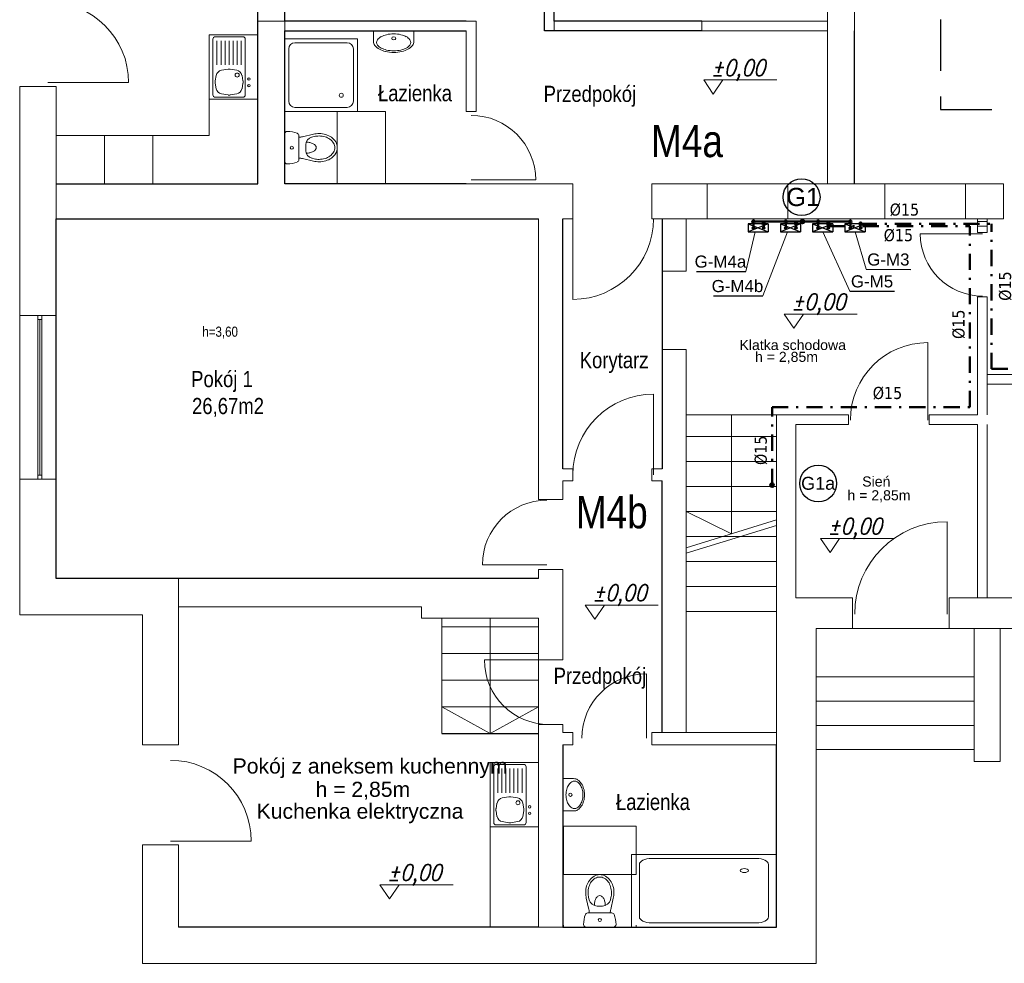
# Model space of a CAD drawing. Extents: x 33706 to 249013, y -74890 to 17912.
# Tile 47 of 175: x 99163 to 100383, y -26518 to -25349. Entities that reach past the tile are written whole.
import ezdxf
from ezdxf.enums import TextEntityAlignment as Align
from ezdxf.lldxf.tags import DXFTag

# ---------------------------------------------------------------- set-up
doc = ezdxf.new("R2010")
doc.units = 0
doc.header["$MEASUREMENT"] = 0
doc.linetypes.add('DASHDOT', pattern=[8.5, 4, -2, 0.5, -2])
doc.linetypes.add('DASHED', pattern=[19.05, 12.7, -6.35])
for name, color, linetype, lineweight in [('_konstrukcja', 96, 'Continuous', 20), ('_stolarka', 1, 'Continuous', 13), ('A-ARM', 1, 'Continuous', 15), ('inst-gaz-rury', 50, 'Continuous', 50), ('inst. - C.O. - opis', 2, 'Continuous', 9), ('urzadzenia', 6, 'Continuous', 15), ('wymiar', 3, 'Continuous', 13), ('WYMIARKI', 250, 'Continuous', 13)]:
    doc.layers.add(name, color=color, linetype=linetype, lineweight=lineweight)
for name, color, linetype in [('gaz', 1, 'Continuous'), ('Opisy', 2, 'Continuous'), ('urządzenia', 140, 'Continuous')]:
    doc.layers.add(name, color=color, linetype=linetype)
doc.styles.add('Arial narrow', font='ARIALN.TTF')
doc.styles.add('GENERATED_STYLE_1', font='ARIAL.TTF')
doc.styles.add('ROMANS', font='SIMPLEX.SHX', dxfattribs={"width": 0.85, "oblique": 15, "height": 16})
doc.styles.get("Standard").update_dxf_attribs({"font": 'ARIALN.TTF'})
tags = doc.linetypes.add('HIDDEN', pattern=[0.375, 0.25, -0.125]).pattern_tags.tags
tags[6:7] = [DXFTag(74, 4), DXFTag(75, 0), DXFTag(340, '0'), DXFTag(46, 1.0), DXFTag(50, 0.0), DXFTag(44, 0.0), DXFTag(45, 0.0)]
tags[4:5] = [DXFTag(74, 4), DXFTag(75, 0), DXFTag(340, '0'), DXFTag(46, 1.0), DXFTag(50, 0.0), DXFTag(44, 0.0), DXFTag(45, 0.0)]

msp = doc.modelspace()

# ---------------------------------------------------------------- hatches: boundary and pattern name
at = {"layer": 'inst-gaz-rury', "linetype": 'Continuous'}
h = msp.add_hatch(color=256, dxfattribs=at)
h.paths.add_polyline_path([(100072, -25600.6, 0.420252), (100073.5, -25599.1), (100072, -25599.1)])
h.paths.add_polyline_path([(100072, -25597.6, 0.408201), (100070.5, -25599.1), (100072, -25599.1)])
h.paths.add_polyline_path([(100072, -25599.1), (100070.5, -25599.1, 0.417728), (100072, -25600.6)])
for points in [[(100072, -25599.1), (100073.5, -25599.1, 0.409454), (100072, -25597.6, 0.001073), (100072, -25597.6)], [(100112, -25599.1), (100113.5, -25599.1, 0.409454), (100112, -25597.6, 0.001073), (100112, -25597.6)], [(100132.8, -25598.8), (100132.8, -25601, 0.409454), (100135, -25598.8, 0.001073), (100135, -25598.8)], [(100152, -25599.1), (100153.5, -25599.1, 0.409454), (100152, -25597.6, 0.001073), (100152, -25597.6)], [(100192, -25599.1), (100193.5, -25599.1, 0.409454), (100192, -25597.6, 0.001073), (100192, -25597.6)], [(100084.7, -25601.7), (100086.2, -25601.7, 0.409454), (100084.7, -25600.2, 0.001073), (100084.7, -25600.2)], [(100124.7, -25601.7), (100126.2, -25601.7, 0.409454), (100124.7, -25600.2, 0.001073), (100124.7, -25600.2)], [(100164.7, -25601.7), (100166.2, -25601.7, 0.409454), (100164.7, -25600.2, 0.001073), (100164.7, -25600.2)], [(100204.7, -25601.7), (100206.2, -25601.7, 0.409454), (100204.7, -25600.2, 0.001073), (100204.7, -25600.2)], [(100095.1, -25925.6), (100095.1, -25927.9, 0.409454), (100097.3, -25925.6, 0.001073), (100097.3, -25925.6)]]:
    msp.add_hatch(color=256, dxfattribs=at).paths.add_polyline_path(points)
h = msp.add_hatch(color=256, dxfattribs=at)
h.paths.add_polyline_path([(100112, -25600.6, 0.420252), (100113.5, -25599.1), (100112, -25599.1)])
h.paths.add_polyline_path([(100112, -25597.6, 0.408201), (100110.5, -25599.1), (100112, -25599.1)])
h.paths.add_polyline_path([(100112, -25599.1), (100110.5, -25599.1, 0.417728), (100112, -25600.6)])
h = msp.add_hatch(color=256, dxfattribs=at)
h.paths.add_polyline_path([(100130.5, -25598.8, 0.420252), (100132.8, -25601), (100132.8, -25598.8)])
h.paths.add_polyline_path([(100135, -25598.8, 0.408201), (100132.8, -25596.5), (100132.8, -25598.8)])
h.paths.add_polyline_path([(100132.8, -25598.8), (100132.8, -25596.5, 0.417728), (100130.5, -25598.8)])
h = msp.add_hatch(color=256, dxfattribs=at)
h.paths.add_polyline_path([(100152, -25600.6, 0.420252), (100153.5, -25599.1), (100152, -25599.1)])
h.paths.add_polyline_path([(100152, -25597.6, 0.408201), (100150.5, -25599.1), (100152, -25599.1)])
h.paths.add_polyline_path([(100152, -25599.1), (100150.5, -25599.1, 0.417728), (100152, -25600.6)])
h = msp.add_hatch(color=256, dxfattribs=at)
h.paths.add_polyline_path([(100192, -25600.6, 0.420252), (100193.5, -25599.1), (100192, -25599.1)])
h.paths.add_polyline_path([(100192, -25597.6, 0.408201), (100190.5, -25599.1), (100192, -25599.1)])
h.paths.add_polyline_path([(100192, -25599.1), (100190.5, -25599.1, 0.417728), (100192, -25600.6)])
h = msp.add_hatch(color=256, dxfattribs=at)
h.paths.add_polyline_path([(100084.7, -25603.2, 0.420252), (100086.2, -25601.7), (100084.7, -25601.7)])
h.paths.add_polyline_path([(100084.7, -25600.2, 0.408201), (100083.2, -25601.7), (100084.7, -25601.7)])
h.paths.add_polyline_path([(100084.7, -25601.7), (100083.2, -25601.7, 0.417728), (100084.7, -25603.2)])
h = msp.add_hatch(color=256, dxfattribs=at)
h.paths.add_polyline_path([(100124.7, -25603.2, 0.420252), (100126.2, -25601.7), (100124.7, -25601.7)])
h.paths.add_polyline_path([(100124.7, -25600.2, 0.408201), (100123.2, -25601.7), (100124.7, -25601.7)])
h.paths.add_polyline_path([(100124.7, -25601.7), (100123.2, -25601.7, 0.417728), (100124.7, -25603.2)])
h = msp.add_hatch(color=256, dxfattribs=at)
h.paths.add_polyline_path([(100164.7, -25603.2, 0.420252), (100166.2, -25601.7), (100164.7, -25601.7)])
h.paths.add_polyline_path([(100164.7, -25600.2, 0.408201), (100163.2, -25601.7), (100164.7, -25601.7)])
h.paths.add_polyline_path([(100164.7, -25601.7), (100163.2, -25601.7, 0.417728), (100164.7, -25603.2)])
h = msp.add_hatch(color=256, dxfattribs=at)
h.paths.add_polyline_path([(100204.7, -25603.2, 0.420252), (100206.2, -25601.7), (100204.7, -25601.7)])
h.paths.add_polyline_path([(100204.7, -25600.2, 0.408201), (100203.2, -25601.7), (100204.7, -25601.7)])
h.paths.add_polyline_path([(100204.7, -25601.7), (100203.2, -25601.7, 0.417728), (100204.7, -25603.2)])
h = msp.add_hatch(color=256, dxfattribs=at)
h.paths.add_polyline_path([(100092.8, -25925.6, 0.420252), (100095.1, -25927.9), (100095.1, -25925.6)])
h.paths.add_polyline_path([(100097.3, -25925.6, 0.408201), (100095.1, -25923.4), (100095.1, -25925.6)])
h.paths.add_polyline_path([(100095.1, -25925.6), (100095.1, -25923.4, 0.417728), (100092.8, -25925.6)])

# ---------------------------------------------------------------- linework, layer by layer
at = {"linetype": 'DASHED', "ltscale": 5}
for p, q in [((100303.8, -25062.8), (100303.8, -25459.9)), ((100303.8, -25459.9), (101441.4, -25459.9))]:
    msp.add_line(p, q, dxfattribs=at)
at = {"layer": '_konstrukcja', "ltscale": 50}
for p, q in [((100163.7, -25552.4), (100163.7, -25062.8)), ((100197.2, -25552.4), (100197.2, -25062.8)), ((99813.1, -25255.4), (99813.1, -25362.4)), ((99825.1, -25362.4), (99825.1, -25255.4)), ((99457.6, -25552.4), (99457.6, -25350.4)), ((99457.6, -25350.4), (99491.1, -25350.4)), ((99728.1, -25350.4), (99491.1, -25350.4)), ((99491.1, -25350.4), (99491.1, -25350.4)), ((99491.1, -25552.4), (99491.1, -25350.4)), ((99491.1, -25350.4), (99491.1, -25350.4)), ((99728.1, -25362.4), (99728.1, -25350.4)), ((99825.1, -25362.4), (99825.1, -25350.4)), ((99825.1, -25350.4), (100163.7, -25350.4)), ((100008.1, -25350.4), (100008.1, -25362.4)), ((99716.1, -25362.4), (99491.1, -25362.4)), ((99716.1, -25362.4), (99716.1, -25462.4)), ((99728.1, -25462.4), (99728.1, -25362.4)), ((99728.1, -25362.4), (99728.1, -25362.4)), ((99813.1, -25362.4), (99825.1, -25362.4)), ((100163.7, -25362.4), (99825.1, -25362.4)), ((99207.6, -25431.4), (99162.6, -25431.4)), ((99162.6, -25715.4), (99162.6, -25431.4)), ((99207.6, -25715.4), (99207.6, -25431.4)), ((99207.6, -25431.4), (99207.6, -25552.4)), ((99716.1, -25462.4), (99728.1, -25462.4)), ((99207.6, -25552.4), (99285.6, -25552.4)), ((99285.6, -25552.4), (99457.6, -25552.4)), ((99564.6, -25552.4), (99491.1, -25552.4)), ((99848.1, -25552.4), (99564.6, -25552.4)), ((99848.1, -25595.4), (99848.1, -25552.4)), ((99946.1, -25595.4), (99946.1, -25552.4)), ((100114.6, -25552.4), (99946.1, -25552.4)), ((100008.1, -25552.4), (100014.6, -25552.4)), ((100014.6, -25595.4), (100014.6, -25552.4)), ((100114.6, -25552.4), (100234.6, -25552.4)), ((100114.6, -25595.4), (100114.6, -25552.4)), ((100234.6, -25552.4), (100381.6, -25552.4)), ((100234.6, -25595.4), (100234.6, -25552.4)), ((100334.6, -25595.4), (100334.6, -25552.4)), ((100381.6, -25595.4), (100381.6, -25552.4)), ((99285.6, -25595.4), (99207.6, -25595.4)), ((99207.6, -25595.4), (99207.6, -25715.4)), ((99564.6, -25595.4), (99285.6, -25595.4)), ((99805.6, -25595.4), (99564.6, -25595.4)), ((99805.6, -25763.4), (99805.6, -25595.4)), ((99848.1, -25595.4), (99835.6, -25595.4)), ((99835.6, -25595.4), (99835.6, -25763.4)), ((99958.6, -25595.4), (99946.1, -25595.4)), ((99958.6, -25660.4), (99958.6, -25595.4)), ((99958.6, -25595.4), (100114.6, -25595.4)), ((99988.6, -25660.4), (99988.6, -25595.4)), ((100114.6, -25595.4), (100234.6, -25595.4)), ((100234.6, -25595.4), (100381.6, -25595.4)), ((100349.6, -25612.4), (100349.6, -25595.4)), ((100361.6, -25612.4), (100361.6, -25595.4)), ((100349.6, -25612.4), (100361.6, -25612.4)), ((99958.6, -25660.4), (99988.6, -25660.4)), ((100349.6, -25838.4), (100349.6, -25692.4)), ((100349.6, -25692.4), (100361.6, -25692.4)), ((100361.6, -25838.4), (100361.6, -25692.4)), ((99207.6, -25715.4), (99162.6, -25715.4)), ((99162.6, -25918.4), (99162.6, -25715.4)), ((99162.6, -25715.4), (99207.6, -25715.4)), ((99207.6, -25715.4), (99207.6, -25918.4)), ((99958.6, -25757.4), (99988.6, -25757.4)), ((99958.6, -25905.4), (99958.6, -25757.4)), ((99988.6, -26232.4), (99988.6, -25757.4)), ((99805.6, -25943.4), (99805.6, -25763.4)), ((99835.6, -25763.4), (99835.6, -25905.4)), ((100361.6, -25788.4), (100393.6, -25788.4)), ((100361.6, -25800.4), (100393.6, -25800.4)), ((100100.6, -25838.4), (99988.6, -25838.4)), ((100044.6, -25838.4), (100044.6, -25985.9)), ((100100.6, -26247.4), (100100.6, -25838.4)), ((100100.6, -25838.4), (100189.6, -25838.4)), ((100189.6, -25850.4), (100189.6, -25838.4)), ((100289.6, -25850.4), (100289.6, -25838.4)), ((100289.6, -25838.4), (100349.6, -25838.4)), ((100124.6, -26065.4), (100124.6, -25850.4)), ((100124.6, -25850.4), (100189.6, -25850.4)), ((100289.6, -25850.4), (100349.6, -25850.4)), ((100349.6, -26065.4), (100349.6, -25850.4)), ((100361.6, -26065.4), (100361.6, -25850.4)), ((99988.6, -25865.4), (100100.6, -25865.4)), ((99988.6, -25896.4), (100100.6, -25896.4)), ((99835.6, -25905.4), (99848.1, -25905.4)), ((99848.1, -25920.4), (99848.1, -25905.4)), ((99946.1, -25920.4), (99946.1, -25905.4)), ((99946.1, -25905.4), (99958.6, -25905.4)), ((99207.6, -25918.4), (99162.6, -25918.4)), ((99207.6, -25918.4), (99162.6, -25918.4)), ((99162.6, -26086.4), (99162.6, -25918.4)), ((99207.6, -25918.4), (99207.6, -26041.4)), ((99207.6, -26041.4), (99207.6, -25918.4)), ((99835.6, -25943.4), (99835.6, -25920.4)), ((99835.6, -25920.4), (99848.1, -25920.4)), ((99946.1, -25920.4), (99958.6, -25920.4)), ((99958.6, -25920.4), (99958.6, -26232.4)), ((99988.6, -25927.4), (100100.6, -25927.4)), ((99835.6, -25943.4), (99805.6, -25943.4)), ((99988.6, -25958.4), (100100.6, -25958.4)), ((100044.6, -25985.9), (99988.6, -25958.4)), ((100100.6, -25968.7), (99988.6, -26003.2)), ((100100.6, -25975.7), (99988.6, -26010.2)), ((99988.6, -25989.4), (100100.6, -25989.4)), ((99988.6, -26020.4), (100100.6, -26020.4)), ((99835.6, -26030.4), (99805.6, -26030.4)), ((99805.6, -26041.4), (99805.6, -26030.4)), ((99835.6, -26142.4), (99835.6, -26030.4)), ((99207.6, -26041.4), (99805.6, -26041.4)), ((99359.6, -26041.4), (99207.6, -26041.4)), ((99359.6, -26247.4), (99359.6, -26041.4)), ((99988.6, -26051.4), (100100.6, -26051.4)), ((100194.6, -26065.4), (100124.6, -26065.4)), ((100194.6, -26103.4), (100194.6, -26065.4)), ((100314.6, -26103.4), (100314.6, -26065.4)), ((100314.6, -26065.4), (100401.6, -26065.4)), ((99314.6, -26086.4), (99162.6, -26086.4)), ((99314.6, -26247.4), (99314.6, -26086.4)), ((99660.6, -26076.4), (99359.6, -26076.4)), ((99359.6, -26076.4), (99359.6, -26247.4)), ((99660.6, -26090.4), (99660.6, -26076.4)), ((99988.6, -26082.4), (100100.6, -26082.4)), ((99805.6, -26090.4), (99660.6, -26090.4)), ((99685.6, -26233.4), (99685.6, -26090.4)), ((99745.6, -26090.4), (99745.6, -26233.4)), ((99805.6, -26090.4), (99805.6, -26142.4)), ((99805.6, -26222.4), (99805.6, -26090.4)), ((99805.6, -26101.4), (99685.6, -26101.4)), ((99805.6, -26101.4), (99685.6, -26101.4)), ((100149.6, -26518.4), (100149.6, -26103.4)), ((100149.6, -26103.4), (100174.6, -26103.4)), ((100984.6, -26103.4), (100149.6, -26103.4)), ((100314.6, -26103.4), (100401.6, -26103.4)), ((100345.6, -26268.4), (100345.6, -26103.4)), ((100377.6, -26268.4), (100377.6, -26103.4)), ((99805.6, -26134.4), (99685.6, -26134.4)), ((99805.6, -26134.4), (99685.6, -26134.4)), ((99805.6, -26142.4), (99835.6, -26142.4)), ((99805.6, -26167.4), (99685.6, -26167.4)), ((99805.6, -26167.4), (99685.6, -26167.4)), ((100345.6, -26163.4), (100149.6, -26163.4)), ((100345.6, -26193.4), (100149.6, -26193.4)), ((99805.6, -26200.4), (99685.6, -26200.4)), ((99805.6, -26200.4), (99685.6, -26200.4)), ((99745.6, -26233.4), (99685.6, -26200.4)), ((99745.6, -26233.4), (99805.6, -26200.4)), ((99805.6, -26233.4), (99685.6, -26233.4)), ((99685.6, -26233.4), (99805.6, -26233.4)), ((99805.6, -26222.4), (99805.6, -26473.4)), ((99805.6, -26222.4), (99835.6, -26222.4)), ((99835.6, -26232.4), (99835.6, -26222.4)), ((99848.1, -26232.4), (99835.6, -26232.4)), ((99848.1, -26247.4), (99848.1, -26232.4)), ((99946.1, -26247.4), (99946.1, -26232.4)), ((100100.6, -26232.4), (99946.1, -26232.4)), ((100345.6, -26223.4), (100149.6, -26223.4)), ((99359.6, -26247.4), (99314.6, -26247.4)), ((99848.1, -26247.4), (99835.6, -26247.4)), ((99835.6, -26247.4), (99835.6, -26473.4)), ((100100.6, -26247.4), (99946.1, -26247.4)), ((100100.6, -26473.4), (100100.6, -26247.4)), ((100345.6, -26253.4), (100149.6, -26253.4)), ((100377.6, -26268.4), (100345.6, -26268.4)), ((99359.6, -26371.4), (99314.6, -26371.4)), ((99314.6, -26518.4), (99314.6, -26371.4)), ((99359.6, -26371.4), (99359.6, -26473.4)), ((99359.6, -26473.4), (99359.6, -26371.4)), ((99805.6, -26473.4), (99359.6, -26473.4)), ((99359.6, -26473.4), (99359.6, -26473.4)), ((100100.6, -26473.4), (99359.6, -26473.4)), ((99835.6, -26473.4), (100100.6, -26473.4)), ((100149.6, -26518.4), (99314.6, -26518.4))]:
    msp.add_line(p, q, dxfattribs=at)
at = {"layer": '_stolarka', "color": 0, "linetype": 'ByBlock', "ltscale": 50}
for p, q in [((100355.9, -25614.1), (100278.7, -25614.1)), ((100288, -25845), (100288, -25749)), ((100311.8, -26085.4), (100311.8, -25971)), ((99816, -26024.4), (99736, -26024.4)), ((99818.5, -26142.4), (99738.5, -26142.4)), ((99939.2, -26239.5), (99939.2, -26159.5))]:
    msp.add_line(p, q, dxfattribs=at)
at = {"layer": '_stolarka'}
for p, q in [((99185.1, -25918.4), (99185.1, -25715.4)), ((99185.1, -25715.4), (99190.1, -25715.4)), ((99190.1, -25720.4), (99185.1, -25720.4)), ((99185.1, -25720.4), (99187.6, -25720.4)), ((99187.6, -25720.4), (99187.6, -25913.4)), ((99190.1, -25715.4), (99190.1, -25918.4)), ((99190.1, -25913.4), (99190.1, -25715.4)), ((99190.1, -25715.4), (99190.1, -25720.4)), ((99185.1, -25918.4), (99185.1, -25913.4)), ((99185.1, -25913.4), (99190.1, -25913.4)), ((99190.1, -25918.4), (99185.1, -25918.4))]:
    msp.add_line(p, q, dxfattribs=at)
at = {"layer": '_stolarka', "color": 0, "linetype": 'ByBlock', "ltscale": 50}
for points in [[(99197.6, -25426.8), (99297.6, -25426.8)], [(99722.1, -25547.4), (99802.1, -25547.4)], [(99848.1, -25595.4), (99848.1, -25695.4)], [(99948.1, -25912.9), (99948.1, -25812.9)], [(99349.6, -26366.8), (99449.6, -26366.8)]]:
    msp.add_lwpolyline(points, dxfattribs=at)
for centre, radius, start, end in [((99197.6, -25426.8), 100, 0, 90), ((99722.1, -25547.4), 80, 0, 90), ((99848.1, -25595.4), 100, 270, 0), ((100355.9, -25614.1), 77.3, 180, 270), ((100288, -25845), 96, 90, 180), ((99948.1, -25912.9), 100, 90, 180), ((99816, -26024.4), 80, 90, 180), ((100311.8, -26085.4), 114.4, 90, 180), ((99818.5, -26142.4), 80, 180, 270), ((99939.2, -26239.5), 80, 90, 180), ((99349.6, -26366.8), 100, 0, 90)]:
    msp.add_arc(centre, radius, start, end, dxfattribs=at)
at = {"layer": 'A-ARM', "ltscale": 50}
for p, q in [((99457.6, -25552.4), (99457.6, -25350.4)), ((100163.7, -25552.4), (100163.7, -25350.4)), ((99397.6, -25492.4), (99397.6, -25367.4)), ((99207.6, -25492.4), (99397.6, -25492.4)), ((99267.6, -25492.4), (99207.6, -25492.4)), ((99207.6, -25492.4), (99207.6, -25552.4)), ((99327.6, -25492.4), (99267.6, -25492.4)), ((99267.6, -25492.4), (99267.6, -25552.4)), ((99267.6, -25552.4), (99267.6, -25492.4)), ((99327.6, -25552.4), (99327.6, -25492.4)), ((99207.6, -25552.4), (99267.6, -25552.4)), ((99207.6, -25552.4), (99457.6, -25552.4)), ((99267.6, -25552.4), (99327.6, -25552.4)), ((99805.6, -26349.4), (99745.6, -26349.4)), ((99745.6, -26349.4), (99745.6, -26473.4)), ((99805.6, -26473.4), (99805.6, -26349.4)), ((99745.6, -26473.4), (99805.6, -26473.4))]:
    msp.add_line(p, q, dxfattribs=at)
at = {"layer": 'A-ARM'}
for p, q in [((99397.6, -25447.4), (99397.6, -25367.4)), ((99397.6, -25367.4), (99457.6, -25367.4)), ((99457.6, -25367.4), (99457.6, -25447.4)), ((99402.1, -25372.9), (99402.1, -25441.9)), ((99439.1, -25369.9), (99405.1, -25369.9)), ((99407.1, -25404.9), (99407.1, -25374.9)), ((99412.1, -25404.9), (99412.1, -25374.9)), ((99417.1, -25404.9), (99417.1, -25374.9)), ((99422.1, -25374.9), (99422.1, -25404.9)), ((99427.1, -25374.9), (99427.1, -25404.9)), ((99432.1, -25374.9), (99432.1, -25404.9)), ((99437.1, -25374.9), (99437.1, -25404.9)), ((99442.1, -25372.9), (99442.1, -25441.9)), ((99412.6, -25411.4), (99420.8, -25410.1)), ((99423.4, -25410.1), (99431.6, -25411.4)), ((99430.2, -25411.2), (99430.2, -25411.2)), ((99404.9, -25424.7), (99406.1, -25417.9)), ((99406.1, -25434.3), (99404.9, -25427.5)), ((99438.1, -25417.9), (99439.3, -25424.7)), ((99439.3, -25427.5), (99438.1, -25434.3)), ((99420.8, -25442.1), (99412.6, -25440.8)), ((99431.6, -25440.8), (99423.4, -25442.1)), ((99457.6, -25447.4), (99397.6, -25447.4)), ((99439.1, -25444.9), (99405.1, -25444.9)), ((99745.6, -26349.4), (99745.6, -26269.4)), ((99745.6, -26269.4), (99805.6, -26269.4)), ((99805.6, -26269.4), (99805.6, -26349.4)), ((99750.1, -26274.9), (99750.1, -26343.9)), ((99787.1, -26271.9), (99753.1, -26271.9)), ((99755.1, -26306.9), (99755.1, -26276.9)), ((99760.1, -26306.9), (99760.1, -26276.9)), ((99765.1, -26306.9), (99765.1, -26276.9)), ((99770.1, -26276.9), (99770.1, -26306.9)), ((99775.1, -26276.9), (99775.1, -26306.9)), ((99780.1, -26276.9), (99780.1, -26306.9)), ((99785.1, -26276.9), (99785.1, -26306.9)), ((99790.1, -26274.9), (99790.1, -26343.9)), ((99760.6, -26313.4), (99768.8, -26312.1)), ((99771.4, -26312.1), (99779.6, -26313.4)), ((99778.2, -26313.2), (99778.2, -26313.2)), ((99752.9, -26326.7), (99754.1, -26319.9)), ((99754.1, -26336.3), (99752.9, -26329.5)), ((99786.1, -26319.9), (99787.3, -26326.7)), ((99787.3, -26329.5), (99786.1, -26336.3)), ((99768.8, -26344.1), (99760.6, -26342.8)), ((99779.6, -26342.8), (99771.4, -26344.1)), ((99805.6, -26349.4), (99745.6, -26349.4)), ((99787.1, -26346.9), (99753.1, -26346.9))]:
    msp.add_line(p, q, dxfattribs=at)
at = {"layer": 'A-ARM', "color": 0}
for p, q in [((99651.1, -25362.4), (99601.1, -25362.4)), ((99601.1, -25362.4), (99601.1, -25375.9)), ((99651.1, -25375.9), (99651.1, -25362.4)), ((99581.1, -25372.4), (99491.1, -25372.4)), ((99491.1, -25372.4), (99491.1, -25462.4)), ((99568.6, -25377.4), (99503.6, -25377.4)), ((99581.1, -25462.4), (99581.1, -25372.4)), ((99496.1, -25384.9), (99496.1, -25449.9)), ((99576.1, -25449.9), (99576.1, -25384.9)), ((99491.1, -25462.4), (99581.1, -25462.4)), ((99503.6, -25457.4), (99568.6, -25457.4)), ((99491.1, -25490.3), (99491.1, -25524.5)), ((99508.6, -25522.3), (99508.6, -25492.4)), ((99526.8, -25490.7), (99513, -25493.9)), ((99527.5, -25493.6), (99524.8, -25494.2)), ((99517.1, -25503.9), (99517.1, -25510.8)), ((99526.8, -25524.1), (99513, -25520.9)), ((99527.5, -25521.2), (99524.8, -25520.5)), ((99835.6, -26329.5), (99835.6, -26289.5)), ((99835.6, -26289.5), (99849.1, -26289.5)), ((99849.1, -26329.5), (99835.6, -26329.5)), ((99920.6, -26383.4), (100100.6, -26383.4)), ((99920.6, -26473.4), (99920.6, -26383.4)), ((99945.6, -26388.4), (100075.6, -26388.4)), ((100100.6, -26383.4), (100100.6, -26473.4)), ((99930.6, -26460.9), (99930.6, -26395.9)), ((100090.6, -26395.9), (100090.6, -26460.9)), ((99864.8, -26437.7), (99868, -26451.5)), ((99867.7, -26437), (99868.3, -26439.6)), ((99895.3, -26437), (99894.7, -26439.6)), ((99898.2, -26437.7), (99895, -26451.5)), ((99884.9, -26447.4), (99878.1, -26447.4)), ((99866.5, -26455.9), (99896.5, -26455.9)), ((99898.6, -26473.4), (99864.4, -26473.4)), ((100100.6, -26473.4), (99920.6, -26473.4)), ((100075.6, -26468.4), (99945.6, -26468.4))]:
    msp.add_line(p, q, dxfattribs=at)
at = {"layer": 'A-ARM', "color": 0, "linetype": 'HIDDEN', "ltscale": 50}
for points in [[(99491.1, -25462.4), (99493.6, -25462.4)], [(99491.1, -25462.4), (99491.1, -25464.9)], [(99491.1, -25552.4), (99493.6, -25552.4)], [(99836.5, -26473.4), (99836.5, -26470.9)], [(99839, -26473.4), (99836.5, -26473.4)], [(99926.5, -26473.4), (99924, -26473.4)], [(99926.5, -26473.4), (99926.5, -26470.9)]]:
    msp.add_lwpolyline(points, dxfattribs=at)
for points in [[(99556.1, -25462.4), (99616.1, -25462.4), (99616.1, -25552.4), (99556.1, -25552.4)], [(99926.5, -26408.4), (99926.5, -26348.4), (99836.5, -26348.4), (99836.5, -26408.4)]]:
    msp.add_lwpolyline(points, close=True, dxfattribs=at)
at = {"layer": 'A-ARM', "color": 0}
for points in [[(99517.7, -25500.5, -0.047502), (99522.3, -25501.1, -0.067446), (99526.3, -25502.5, -0.105232), (99529.3, -25505, -0.168531), (99530.1, -25507.4, -0.168531), (99529.3, -25509.7, -0.105232), (99526.3, -25512.2, -0.067446), (99522.3, -25513.7, -0.047502), (99517.7, -25514.2, -0.053598)], [(99526.8, -25490.7, -0.05824), (99533.6, -25489.9, -0.072039)], [(99533.6, -25489.9, -0.072039), (99541.9, -25491.1, -0.083339), (99548.9, -25494.5, -0.106661), (99554.2, -25500.3, -0.132138), (99556.1, -25507.4, -0.132138), (99554.2, -25514.4, -0.106661), (99548.9, -25520.3, -0.083339), (99541.9, -25523.7, -0.072039), (99533.6, -25524.9, -0.05824), (99526.8, -25524.1, -0.083339)], [(99533.6, -25492.9, -0.072039), (99541.1, -25494, -0.083339), (99547.1, -25496.9, -0.106661), (99551.6, -25501.8, -0.132138), (99553.1, -25507.4, -0.132138), (99551.6, -25512.9, -0.106661), (99547.1, -25517.8, -0.083339), (99541.1, -25520.8, -0.072039), (99533.6, -25521.9, -0.05824), (99527.5, -25521.2, -0.05824)], [(99527.5, -25493.6, -0.05824), (99533.6, -25492.9, -0.05824)], [(99849.1, -26289.5, -0.138474), (99854, -26290.9, -0.107069), (99858.6, -26295.4, -0.080452), (99861.5, -26301.6, -0.068264), (99862.6, -26309.5, -0.068264), (99861.5, -26317.5, -0.080452), (99858.6, -26323.7, -0.107069), (99854, -26328.2, -0.138474), (99849.1, -26329.5, -0.138474)], [(99899, -26430.9, 0.072039), (99897.8, -26422.5, 0.083339), (99894.4, -26415.6, 0.106661), (99888.6, -26410.3, 0.132138), (99881.5, -26408.4, 0.132138), (99874.4, -26410.3, 0.106661), (99868.6, -26415.6, 0.083339), (99865.2, -26422.5, 0.072039), (99864, -26430.9, 0.05824), (99864.8, -26437.7, 0.083339)], [(99896, -26430.9, 0.072039), (99894.9, -26423.4, 0.083339), (99892, -26417.3, 0.106661), (99887.1, -26412.9, 0.132138), (99881.5, -26411.4, 0.132138), (99875.9, -26412.9, 0.106661), (99871, -26417.3, 0.083339), (99868.1, -26423.4, 0.072039), (99867, -26430.9, 0.05824), (99867.7, -26437, 0.05824)], [(99888.3, -26446.8, 0.047502), (99887.8, -26442.1, 0.067446), (99886.3, -26438.2, 0.105232), (99883.8, -26435.2, 0.168531), (99881.5, -26434.3, 0.168531), (99879.2, -26435.2, 0.105232), (99876.7, -26438.2, 0.067446), (99875.2, -26442.1, 0.047502), (99874.7, -26446.8, 0.053598)], [(99895.3, -26437, 0.05824), (99896, -26430.9, 0.05824)], [(99898.2, -26437.7, 0.05824), (99899, -26430.9, 0.072039)]]:
    msp.add_lwpolyline(points, format="xyb", dxfattribs=at)
msp.add_lwpolyline([(99850.1, -26326.5, -0.138474), (99846.8, -26325.6, -0.107069), (99843, -26322, -0.080452), (99840.6, -26316.7, -0.068264), (99839.6, -26309.5, -0.068264), (99840.6, -26302.4, -0.080452), (99843, -26297.1, -0.107069), (99846.8, -26293.5, -0.138474), (99850.1, -26292.5, -0.138474), (99853.4, -26293.5, -0.107069), (99857.2, -26297.1, -0.080452), (99859.6, -26302.4, -0.068264), (99860.6, -26309.5, -0.068264), (99859.6, -26316.7, -0.080452), (99857.2, -26322, -0.107069), (99853.4, -26325.6, -0.138474)], format="xyb", close=True, dxfattribs=at)
at = {"layer": 'A-ARM'}
for centre, radius in [((99432.1, -25417.4), 2.5), ((99446.6, -25422.4), 1.5), ((99446.6, -25430.4), 1.5), ((99780.1, -26319.4), 2.5), ((99794.6, -26324.4), 1.5), ((99794.6, -26332.4), 1.5)]:
    msp.add_circle(centre, radius, dxfattribs=at)
at = {"layer": 'A-ARM', "color": 0}
for centre, radius in [((99561.1, -25442.4), 2.5), ((99499.9, -25507.4), 1.96), ((99845.1, -26309.5), 2), ((99881.5, -26464.6), 1.96)]:
    msp.add_circle(centre, radius, dxfattribs=at)
at = {"layer": 'A-ARM'}
for centre, radius, start, end in [((99405.1, -25372.9), 3, 90, 180), ((99439.1, -25372.9), 3, 0, 90), ((99414, -25419.3), 8, 99.4623, 169.6952), ((99422.1, -25418), 8, 80.5377, 99.4623), ((99428.8, -25419.1), 8, 80.5377, 80.5399), ((99430.2, -25419.3), 8, 10.3048, 80.5377), ((99412.7, -25426.1), 8, 169.6952, 190.3048), ((99431.5, -25426.1), 8, 349.6952, 10.3048), ((99414, -25432.9), 8, 190.3048, 260.5377), ((99430.2, -25432.9), 8, 279.4623, 349.6952), ((99405.1, -25441.9), 3, 180, 270), ((99422.1, -25434.3), 8, 260.5377, 279.4623), ((99439.1, -25441.9), 3, 270, 0), ((99753.1, -26274.9), 3, 90, 180), ((99787.1, -26274.9), 3, 0, 90), ((99762, -26321.3), 8, 99.4623, 169.6952), ((99770.1, -26320), 8, 80.5377, 99.4623), ((99776.8, -26321.1), 8, 80.5377, 80.5399), ((99778.2, -26321.3), 8, 10.3048, 80.5377), ((99760.7, -26328.1), 8, 169.6952, 190.3048), ((99779.5, -26328.1), 8, 349.6952, 10.3048), ((99753.1, -26343.9), 3, 180, 270), ((99762, -26334.9), 8, 190.3048, 260.5377), ((99778.2, -26334.9), 8, 279.4623, 349.6952), ((99787.1, -26343.9), 3, 270, 0), ((99770.1, -26336.3), 8, 260.5377, 279.4623)]:
    msp.add_arc(centre, radius, start, end, dxfattribs=at)
at = {"layer": 'A-ARM', "color": 0}
for centre, radius, start, end in [((99503.6, -25384.9), 7.5, 90, 180), ((99568.6, -25384.9), 7.5, 0, 90), ((99503.6, -25449.9), 7.5, 180, 270), ((99568.6, -25449.9), 7.5, 270, 0), ((99494.1, -25490.3), 3, 89.4624, 180), ((99493.8, -25524.3), 37, 69.6583, 89.4624), ((99505.6, -25492.4), 3, 0, 69.6583), ((99508.5, -25474.4), 20, 270.3283, 283.0047), ((99527.1, -25503.9), 10, 103.0047, 180), ((99527.1, -25510.8), 10, 180, 256.9953), ((99494.1, -25524.5), 3, 180, 270.5376), ((99493.8, -25490.5), 37, 270.5376, 290.3417), ((99505.6, -25522.3), 3, 290.3417, 0), ((99508.5, -25540.4), 20, 76.9953, 89.6717), ((99878.1, -26437.4), 10, 193.0047, 270), ((99884.9, -26437.4), 10, 270, 346.9953), ((99848.5, -26456), 20, 0.3283, 13.0047), ((99914.5, -26456), 20, 166.9953, 179.6717), ((99898.4, -26470.7), 37, 159.6583, 179.4624), ((99866.5, -26458.9), 3, 90, 159.6583), ((99896.5, -26458.9), 3, 20.3417, 90), ((99864.6, -26470.7), 37, 0.5376, 20.3417), ((99864.4, -26470.4), 3, 179.4624, 270), ((99898.6, -26470.4), 3, 270, 0.5376)]:
    msp.add_arc(centre, radius, start, end, dxfattribs=at)
for centre, major_axis, ratio, start_param, end_param in [((99623.3, -25385), (-22.9, 0), 0.8, 4.985021, 5.306139), ((99626.1, -25392.9), (-33.2, 0), 0.8, 4.712389, 4.985021), ((99626.1, -25392.9), (-33.2, 0), 0.8, 4.439757, 4.712389), ((99628.9, -25385), (-22.9, 0), 0.8, 4.118639, 4.439757), ((99612.7, -25375.9), (-11.6, 0), 0.8, 0, 0.550396), ((99612.7, -25376.9), (-7.87, 0), 0.8, 5.73279, 6.283185), ((99612.7, -25376.9), (-7.87, 0), 0.8, 0, 0.550396), ((99619.1, -25380), (-15.4, 0), 0.8, 5.306139, 5.73279), ((99633.1, -25380), (-15.4, 0), 0.8, 3.691988, 4.118639), ((99639.5, -25376.9), (-7.87, 0), 0.8, 3.141593, 3.691988), ((99639.5, -25376.9), (-7.87, 0), 0.8, 2.591197, 3.141593), ((99639.5, -25375.9), (-11.6, 0), 0.8, 2.591197, 3.141593), ((99619.1, -25372.7), (-19.1, 0), 0.8, 0.550396, 0.977047), ((99619.1, -25373.7), (-15.4, 0), 0.8, 0.550396, 0.977047), ((99623.3, -25367.7), (-26.7, 0), 0.8, 0.977047, 1.298164), ((99623.3, -25368.7), (-22.9, 0), 0.8, 0.977047, 1.298164), ((99626.1, -25359.8), (-36.9, 0), 0.8, 1.298164, 1.570796), ((99626.1, -25360.8), (-33.2, 0), 0.8, 1.298164, 1.570796), ((99626.1, -25360.8), (-33.2, 0), 0.8, 1.570796, 1.843429), ((99626.1, -25359.8), (-36.9, 0), 0.8, 1.570796, 1.843429), ((99628.9, -25368.7), (-22.9, 0), 0.8, 1.843429, 2.164546), ((99628.9, -25367.7), (-26.7, 0), 0.8, 1.843429, 2.164546), ((99633.1, -25373.7), (-15.4, 0), 0.8, 2.164546, 2.591197), ((99633.1, -25372.7), (-19.1, 0), 0.8, 2.164546, 2.591197), ((99945.6, -26395.9), (-15, 0), 0.5, 4.712389, 6.283185), ((100075.6, -26395.9), (-15, 0), 0.5, 3.141593, 4.712389), ((99945.6, -26460.9), (-15, 0), 0.5, 0, 1.570796), ((100075.6, -26460.9), (-15, 0), 0.5, 1.570796, 3.141593)]:
    msp.add_ellipse(centre, major_axis=major_axis, ratio=ratio, start_param=start_param, end_param=end_param, dxfattribs=at)
for centre, major_axis, ratio in [((99626.1, -25371.9), (-2.5, 0), 0.8), ((100060.6, -26403.4), (-5, 0), 0.5)]:
    msp.add_ellipse(centre, major_axis=major_axis, ratio=ratio, dxfattribs=at)
at = {"layer": 'DEFPOINTS', "ltscale": 50}
for p, q in [((99491.1, -25350.4), (99491.1, -24952.4)), ((99457.6, -25552.4), (99457.6, -25059.4)), ((99825.1, -25350.4), (99825.1, -25255.4)), ((99813.1, -25362.4), (99813.1, -25260.4)), ((99716.1, -25350.4), (99491.1, -25350.4)), ((100008.1, -25350.4), (99825.1, -25350.4)), ((99491.1, -25552.4), (99491.1, -25362.4)), ((99491.1, -25362.4), (99716.1, -25362.4)), ((100008.1, -25362.4), (99813.1, -25362.4)), ((100197.2, -25552.4), (100197.2, -25362.4)), ((99207.6, -25552.4), (99457.6, -25552.4)), ((99716.1, -25552.4), (99491.1, -25552.4)), ((99207.6, -26041.4), (99207.6, -25595.4)), ((99207.6, -25595.4), (99805.6, -25595.4)), ((99835.6, -25905.4), (99835.6, -25595.4)), ((99958.6, -25595.4), (99958.6, -25905.4)), ((99958.6, -26232.4), (99958.6, -25920.4)), ((99805.6, -26041.4), (99207.6, -26041.4)), ((99685.6, -26233.4), (99805.6, -26233.4)), ((99835.6, -26247.4), (99835.6, -26473.4)), ((100100.6, -26473.4), (100100.6, -26247.4)), ((99805.6, -26473.4), (99359.6, -26473.4)), ((99835.6, -26473.4), (100100.6, -26473.4))]:
    msp.add_line(p, q, dxfattribs=at)
at = {"layer": 'gaz', "linetype": 'Continuous', "lineweight": 30}
msp.add_line((100072, -25607.1), (100072, -25604.6), dxfattribs=at)
at = {"layer": 'inst-gaz-rury', "ltscale": 50}
msp.add_line((100070.6, -25598.8), (100193.5, -25598.8), dxfattribs=at)
at = {"layer": 'inst-gaz-rury', "linetype": 'Continuous'}
for p, q in [((100072, -25607.1), (100072, -25598.8)), ((100112, -25607.1), (100112, -25598.8)), ((100152, -25607.1), (100152, -25598.8)), ((100192, -25607.1), (100192, -25598.8)), ((100084.7, -25607.1), (100084.7, -25601.7)), ((100124.7, -25607.1), (100124.7, -25601.7)), ((100164.7, -25607.1), (100164.7, -25601.7)), ((100204.7, -25607.1), (100204.7, -25601.7))]:
    msp.add_line(p, q, dxfattribs=at)
at = {"layer": 'inst-gaz-rury', "linetype": 'DASHDOT', "ltscale": 5}
for p, q in [((100164.7, -25604.6), (100340.2, -25604.6)), ((100204.7, -25601.7), (100367.1, -25601.7)), ((100340.2, -25828.9), (100340.2, -25604.6)), ((100367.1, -25781.7), (100367.1, -25601.7)), ((100367.1, -25781.7), (100749.3, -25781.7)), ((100095, -25925.6), (100095, -25828.9)), ((100095, -25828.9), (100340.2, -25828.9))]:
    msp.add_line(p, q, dxfattribs=at)
at = {"layer": 'inst-gaz-rury', "linetype": 'Continuous'}
for centre, radius in [((100072, -25599.1), 1.5), ((100112, -25599.1), 1.5), ((100132.7, -25598.8), 2.25), ((100152, -25599.1), 1.5), ((100192, -25599.1), 1.5), ((100084.7, -25601.7), 1.5), ((100124.7, -25601.7), 1.5), ((100164.7, -25601.7), 1.5), ((100204.7, -25601.7), 1.5), ((100095, -25925.6), 2.25)]:
    msp.add_circle(centre, radius, dxfattribs=at)
at = {"layer": 'Opisy'}
for p, q in [((100211.5, -25658.1), (100267.1, -25658.2)), ((100001.2, -25660.8), (100062.4, -25660.8)), ((100022.3, -25691), (100083.6, -25691.1)), ((100191.3, -25685.3), (100246.9, -25685.3))]:
    msp.add_line(p, q, dxfattribs=at)
at = {"layer": 'urzadzenia', "linetype": 'Continuous'}
for p, q in [((100349.6, -25598.7), (100361.6, -25598.7)), ((100349.6, -25604.7), (100361.6, -25604.7))]:
    msp.add_line(p, q, dxfattribs=at)
at = {"layer": 'urządzenia'}
for p, q in [((100090.3, -25601.9), (100065.3, -25611.9)), ((100065.3, -25601.9), (100090.3, -25611.9)), ((100090.3, -25601.9), (100090.3, -25611.9)), ((100130.3, -25601.9), (100105.3, -25611.9)), ((100105.3, -25601.9), (100130.3, -25611.9)), ((100130.3, -25601.9), (100130.3, -25611.9)), ((100170.3, -25601.9), (100145.3, -25611.9)), ((100145.3, -25601.9), (100170.3, -25611.9)), ((100170.3, -25601.9), (100170.3, -25611.9)), ((100210.3, -25601.9), (100185.3, -25611.9)), ((100185.3, -25601.9), (100210.3, -25611.9)), ((100210.3, -25601.9), (100210.3, -25611.9))]:
    msp.add_line(p, q, dxfattribs=at)
at = {"layer": 'urządzenia', "linetype": 'Continuous'}
for p, q in [((100090.3, -25601.9), (100065.3, -25601.9)), ((100065.3, -25601.9), (100065.3, -25611.9)), ((100130.3, -25601.9), (100105.3, -25601.9)), ((100105.3, -25601.9), (100105.3, -25611.9)), ((100170.3, -25601.9), (100145.3, -25601.9)), ((100145.3, -25601.9), (100145.3, -25611.9)), ((100210.3, -25601.9), (100185.3, -25601.9)), ((100185.3, -25601.9), (100185.3, -25611.9)), ((100065.3, -25611.9), (100090.3, -25611.9)), ((100105.3, -25611.9), (100130.3, -25611.9)), ((100145.3, -25611.9), (100170.3, -25611.9)), ((100185.3, -25611.9), (100210.3, -25611.9))]:
    msp.add_line(p, q, dxfattribs=at)
at = {"layer": 'urządzenia'}
for centre in [(100131.6, -25568.7), (100152.2, -25923.6)]:
    msp.add_circle(centre, 22.8, dxfattribs=at)
at = {"layer": 'urządzenia', "linetype": 'Continuous'}
for centre in [(100072, -25607.1), (100084.7, -25607.1), (100112, -25607.1), (100124.7, -25607.1), (100152, -25607.1), (100164.7, -25607.1), (100192, -25607.1), (100204.7, -25607.1)]:
    msp.add_circle(centre, 1.5, dxfattribs=at)
at = {"layer": 'wymiar'}
for p, q in [((100074.2, -25611.9), (100062.4, -25660.8)), ((100114.2, -25611.9), (100083.6, -25691.1)), ((100157.8, -25611.9), (100191.3, -25685.3)), ((100197.8, -25611.9), (100211.5, -25658.1))]:
    msp.add_line(p, q, dxfattribs=at)
at = {"layer": 'WYMIARKI'}
for p, q in [((100010.3, -25423.5), (100100.8, -25423.5)), ((100110, -25713.6), (100200.5, -25713.6)), ((100154.9, -25991.8), (100245.4, -25991.8)), ((99863.3, -26074.3), (99953.9, -26074.3)), ((99609.1, -26420.9), (99699.6, -26420.9))]:
    msp.add_line(p, q, dxfattribs=at)
for points in [[(100010.3, -25423.5), (100022.2, -25440.9), (100034.1, -25423.5)], [(100110, -25713.6), (100121.9, -25731), (100133.8, -25713.6)], [(100154.9, -25991.8), (100166.8, -26009.2), (100178.7, -25991.8)], [(99863.3, -26074.3), (99875.3, -26091.7), (99887.2, -26074.3)], [(99609.1, -26420.9), (99621, -26438.3), (99632.9, -26420.9)]]:
    msp.add_lwpolyline(points, dxfattribs=at)

# ---------------------------------------------------------------- texts
at = {"style": 'GENERATED_STYLE_1'}
for s, p in [('G-M4a', (99999, -25656.1)), ('G-M3', (100212.9, -25653.5)), ('G-M4b', (100020.1, -25686.4)), ('G-M5', (100192.7, -25680.6))]:
    msp.add_text(s, height=15, dxfattribs=at).set_placement(p)
at = {"linetype": 'Continuous', "style": 'GENERATED_STYLE_1'}
for s, insert, char_height, attachment_point in [('Klatka schodowa', (100054.6, -25758.4), 12.5, 7), ('h = 2,85m', (100073.8, -25760.4), 12.5, 1), ('Sień', (100206.7, -25927.6), 12.5, 7), ('h = 2,85m', (100188.4, -25932), 12.5, 1), ('Pokój z aneksem kuchennym', (99426.5, -26288.8), 18.75, 7), ('h = 2,85m', (99529.3, -26293.3), 18.75, 1), ('Kuchenka elektryczna', (99456.3, -26344.8), 18.75, 7)]:
    msp.add_mtext(s, dxfattribs=dict(at, insert=insert, char_height=char_height, attachment_point=attachment_point))
at = {"layer": 'A-ARM', "ltscale": 50, "style": 'Arial narrow'}
for s, p in [('Łazienka', (99606.6, -25449.8)), ('Przedpokój', (99811.9, -25450.7)), ('Korytarz', (99856.6, -25780.7)), ('Pokój 1', (99375.1, -25804.2)), ('26,67m2', (99376.2, -25837.6)), ('Przedpokój', (99824.3, -26172)), ('Łazienka', (99901.5, -26328.4))]:
    msp.add_text(s, height=20, dxfattribs=at).set_placement(p)
at = {"layer": 'A-ARM', "ltscale": 50}
msp.add_text('h=3,60', height=12.5, dxfattribs=at).set_placement((99388.9, -25741.7))
at = {"layer": 'A-ARM', "lineweight": 25, "ltscale": 50, "char_height": 40, "width": 368.664, "attachment_point": 1, "style": 'Arial narrow'}
for s, insert in [('M4a', (99945, -25479.1)), ('M4b', (99851.8, -25939.2))]:
    msp.add_mtext(s, dxfattribs=dict(at, insert=insert))
at = {"layer": 'inst. - C.O. - opis', "style": 'GENERATED_STYLE_1'}
msp.add_text('G1', height=22.5, dxfattribs=at).set_placement((100133.6, -25568.5), align=Align.MIDDLE)
at = {"layer": 'inst. - C.O. - opis', "linetype": 'DASHDOT', "style": 'GENERATED_STYLE_1'}
msp.add_text('G1a', height=16, dxfattribs=at).set_placement((100152.1, -25923.4), align=Align.MIDDLE)
at = {"layer": 'WYMIARKI', "char_height": 15, "width": 203, "attachment_point": 1}
for insert in [(100240.8, -25576.6), (100233.3, -25608.3), (100219.8, -25803.9)]:
    msp.add_mtext('{\\fTahoma|b0|i0|c238|p8;%%c15}', dxfattribs=dict(at, insert=insert))
at = {"layer": 'WYMIARKI', "char_height": 15, "width": 203, "attachment_point": 1, "rotation": 90}
for insert in [(100376.2, -25697.2), (100318.5, -25744.5), (100073.4, -25900.7)]:
    msp.add_mtext('{\\fTahoma|b0|i0|c238|p8;%%c15}', dxfattribs=dict(at, insert=insert))
at = {"layer": 'WYMIARKI', "style": 'ROMANS', "oblique": 15, "width": 0.85}
for p in [(100019.3, -25418.3), (100119, -25708.4), (100163.9, -25986.6), (99872.4, -26069), (99618.1, -26415.7)]:
    msp.add_attdef('%%P0,00', p, '%%p0.00', height=20, dxfattribs=at)

doc.saveas('drawing.dxf')
